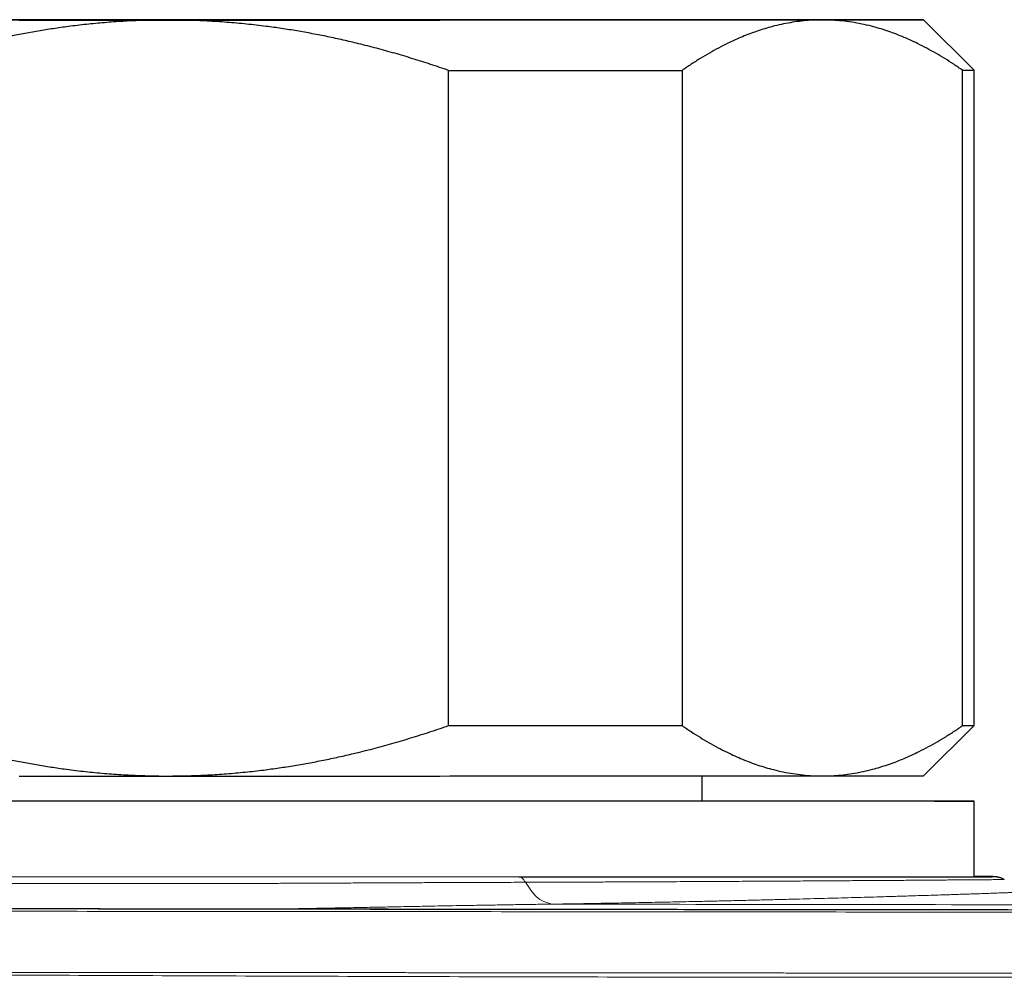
# Model space of a CAD drawing. Header units: millimetres. Extents: x 8 to 769, y 12 to 448.
# Tile 14 of 52: x 311 to 330, y 255 to 274. Entities that reach past the tile are written whole.
import ezdxf

# ---------------------------------------------------------------- set-up
doc = ezdxf.new("R2010")
doc.units = ezdxf.units.MM

msp = doc.modelspace()

# ---------------------------------------------------------------- linework, layer by layer
at = {"color": 7, "linetype": 'Continuous', "lineweight": 30}
for p, q in [((329.614, 272.895), (328.614, 273.895)), ((319.181, 259.892), (319.181, 272.892)), ((323.82, 272.893), (323.82, 259.893)), ((329.388, 259.895), (329.388, 272.895)), ((329.614, 259.895), (329.614, 272.895)), ((328.614, 258.895), (329.614, 259.895)), ((324.214, 258.395), (324.214, 258.893)), ((329.614, 256.895), (329.614, 258.395))]:
    msp.add_line(p, q, dxfattribs=at)
at = {"color": 7, "linetype": 'Continuous', "lineweight": 30, "flags": 128}
for points in [[(313.614, 273.893), (313.967, 273.893), (314.32, 273.893), (314.673, 273.893), (315.025, 273.893), (315.376, 273.893), (315.725, 273.893), (316.074, 273.893), (316.42, 273.893), (316.765, 273.893), (317.108, 273.893), (317.448, 273.893), (317.785, 273.893), (318.12, 273.893), (318.452, 273.893), (318.78, 273.893), (319.105, 273.893), (319.425, 273.893), (319.742, 273.893), (320.055, 273.893), (320.364, 273.893), (320.667, 273.893), (320.966, 273.893), (321.26, 273.893), (321.549, 273.893), (321.832, 273.893), (322.109, 273.893), (322.381, 273.893), (322.647, 273.893), (322.906, 273.893), (323.16, 273.893), (323.406, 273.893), (323.646, 273.894), (323.879, 273.894), (324.105, 273.894), (324.324, 273.894), (324.535, 273.894), (324.739, 273.894), (324.936, 273.894), (325.124, 273.894), (325.305, 273.894), (325.478, 273.894), (325.642, 273.894), (325.798, 273.894), (325.946, 273.894), (326.086, 273.894), (326.217, 273.894), (326.339, 273.894), (326.453, 273.895), (326.558, 273.895), (326.654, 273.895), (326.741, 273.895), (326.819, 273.895), (326.888, 273.895), (326.947, 273.895), (326.998, 273.895), (327.04, 273.895), (327.072, 273.895), (327.095, 273.895), (327.109, 273.895), (327.114, 273.895), (327.109, 273.896), (327.095, 273.896), (327.072, 273.896), (327.04, 273.896), (326.998, 273.896), (326.947, 273.896), (326.888, 273.896), (326.819, 273.896), (326.741, 273.896), (326.654, 273.896), (326.558, 273.896), (326.453, 273.896), (326.339, 273.896), (326.217, 273.896), (326.086, 273.897), (325.946, 273.897), (325.798, 273.897), (325.642, 273.897), (325.478, 273.897), (325.305, 273.897), (325.124, 273.897), (324.936, 273.897), (324.739, 273.897), (324.535, 273.897), (324.324, 273.897), (324.105, 273.897), (323.879, 273.897), (323.646, 273.897), (323.406, 273.897), (323.16, 273.897), (322.906, 273.898), (322.647, 273.898), (322.381, 273.898), (322.109, 273.898), (321.832, 273.898), (321.549, 273.898), (321.26, 273.898), (320.966, 273.898), (320.667, 273.898), (320.364, 273.898), (320.055, 273.898), (319.742, 273.898), (319.425, 273.898), (319.105, 273.898), (318.78, 273.898), (318.452, 273.898), (318.12, 273.898), (317.785, 273.898), (317.448, 273.898), (317.108, 273.898), (316.765, 273.898), (316.42, 273.898), (316.074, 273.898), (315.725, 273.898), (315.376, 273.898), (315.025, 273.898), (314.673, 273.898), (314.32, 273.898), (313.967, 273.898), (313.614, 273.898), (313.26, 273.898), (312.907, 273.898), (312.554, 273.898), (312.202, 273.898), (311.851, 273.898), (311.502, 273.898), (311.153, 273.898), (310.807, 273.898), (310.462, 273.898)], [(310.462, 273.893), (310.807, 273.893), (311.153, 273.893), (311.502, 273.893), (311.851, 273.893), (312.202, 273.893), (312.554, 273.893), (312.907, 273.893), (313.26, 273.893), (313.614, 273.893)], [(313.614, 273.899), (313.401, 273.899), (313.189, 273.899), (312.977, 273.899), (312.765, 273.899), (312.553, 273.899), (312.341, 273.899), (312.13, 273.899), (311.919, 273.899), (311.708, 273.899), (311.498, 273.899), (311.288, 273.899), (311.079, 273.899), (310.87, 273.899), (310.661, 273.899)], [(310.661, 273.892), (310.87, 273.892), (311.079, 273.892), (311.288, 273.892), (311.498, 273.892), (311.708, 273.892), (311.919, 273.892), (312.13, 273.892), (312.341, 273.892), (312.553, 273.892), (312.765, 273.892), (312.977, 273.892), (313.189, 273.892), (313.401, 273.892), (313.614, 273.892)], [(326.604, 273.897), (326.497, 273.897), (326.387, 273.897), (326.274, 273.897), (326.159, 273.897), (326.041, 273.897), (325.921, 273.897), (325.799, 273.897), (325.674, 273.897), (325.546, 273.897), (325.416, 273.897), (325.284, 273.897), (325.15, 273.897), (325.013, 273.898), (324.874, 273.898), (324.732, 273.898), (324.589, 273.898), (324.443, 273.898), (324.295, 273.898), (324.145, 273.898), (323.993, 273.898), (323.838, 273.898), (323.682, 273.898), (323.524, 273.898), (323.363, 273.898), (323.201, 273.898), (323.037, 273.898), (322.871, 273.898), (322.703, 273.898), (322.533, 273.898), (322.362, 273.898), (322.188, 273.898), (322.013, 273.898), (321.836, 273.898), (321.658, 273.898), (321.478, 273.898), (321.297, 273.898), (321.114, 273.898), (320.929, 273.898), (320.743, 273.898), (320.555, 273.898), (320.367, 273.898), (320.176, 273.898), (319.985, 273.898), (319.792, 273.898), (319.598, 273.898), (319.403, 273.898), (319.206, 273.898), (319.009, 273.898), (318.81, 273.898), (318.611, 273.898), (318.41, 273.898), (318.208, 273.898), (318.006, 273.898), (317.803, 273.898), (317.598, 273.899), (317.393, 273.899), (317.187, 273.899), (316.981, 273.899), (316.774, 273.899), (316.566, 273.899), (316.358, 273.899), (316.149, 273.899), (315.939, 273.899), (315.729, 273.899), (315.519, 273.899), (315.308, 273.899), (315.097, 273.899), (314.886, 273.899), (314.674, 273.899), (314.462, 273.899), (314.25, 273.899), (314.038, 273.899), (313.826, 273.899), (313.614, 273.899)], [(313.614, 273.892), (313.826, 273.892), (314.038, 273.892), (314.25, 273.892), (314.462, 273.892), (314.674, 273.892), (314.886, 273.892), (315.097, 273.892), (315.308, 273.892), (315.519, 273.892), (315.729, 273.892), (315.939, 273.892), (316.149, 273.892), (316.358, 273.892), (316.566, 273.892), (316.774, 273.892), (316.981, 273.892), (317.187, 273.892), (317.393, 273.892), (317.598, 273.892), (317.803, 273.892), (318.006, 273.892), (318.208, 273.892), (318.41, 273.892), (318.611, 273.892), (318.81, 273.892), (319.009, 273.892), (319.206, 273.893), (319.403, 273.893), (319.598, 273.893), (319.792, 273.893), (319.985, 273.893), (320.176, 273.893), (320.367, 273.893), (320.555, 273.893), (320.743, 273.893), (320.929, 273.893), (321.114, 273.893), (321.297, 273.893), (321.478, 273.893), (321.658, 273.893), (321.836, 273.893), (322.013, 273.893), (322.188, 273.893), (322.362, 273.893), (322.533, 273.893), (322.703, 273.893), (322.871, 273.893), (323.037, 273.893), (323.201, 273.893), (323.363, 273.893), (323.524, 273.893), (323.682, 273.893), (323.838, 273.893), (323.993, 273.893), (324.145, 273.893), (324.295, 273.893), (324.443, 273.893), (324.589, 273.893), (324.732, 273.893), (324.874, 273.893), (325.013, 273.893), (325.15, 273.893), (325.284, 273.893), (325.416, 273.893), (325.546, 273.894), (325.674, 273.894), (325.799, 273.894), (325.921, 273.894), (326.041, 273.894), (326.159, 273.894), (326.274, 273.894), (326.387, 273.894), (326.497, 273.894), (326.604, 273.894)], [(326.604, 273.894), (326.709, 273.894), (326.811, 273.894), (326.911, 273.894), (327.007, 273.894), (327.102, 273.894), (327.193, 273.894), (327.282, 273.894), (327.368, 273.894), (327.451, 273.894), (327.532, 273.894), (327.61, 273.894), (327.685, 273.894), (327.757, 273.894), (327.826, 273.894), (327.892, 273.894), (327.956, 273.895), (328.017, 273.895), (328.075, 273.895), (328.13, 273.895), (328.182, 273.895), (328.231, 273.895), (328.277, 273.895), (328.32, 273.895), (328.36, 273.895), (328.398, 273.895), (328.432, 273.895), (328.464, 273.895), (328.492, 273.895), (328.518, 273.895), (328.54, 273.895), (328.56, 273.895), (328.576, 273.895), (328.59, 273.895), (328.6, 273.895), (328.608, 273.895), (328.612, 273.895), (328.614, 273.895), (328.612, 273.895), (328.608, 273.896), (328.6, 273.896), (328.59, 273.896), (328.576, 273.896), (328.56, 273.896), (328.54, 273.896), (328.518, 273.896), (328.492, 273.896), (328.464, 273.896), (328.432, 273.896), (328.398, 273.896), (328.36, 273.896), (328.32, 273.896), (328.277, 273.896), (328.231, 273.896), (328.182, 273.896), (328.13, 273.896), (328.075, 273.896), (328.017, 273.896), (327.956, 273.896), (327.892, 273.896), (327.826, 273.896), (327.757, 273.897), (327.685, 273.897), (327.61, 273.897), (327.532, 273.897), (327.451, 273.897), (327.368, 273.897), (327.282, 273.897), (327.193, 273.897), (327.102, 273.897), (327.007, 273.897), (326.911, 273.897), (326.811, 273.897), (326.709, 273.897), (326.604, 273.897)], [(319.181, 272.892), (319.391, 272.892), (319.6, 272.892), (319.807, 272.892), (320.013, 272.892), (320.218, 272.892), (320.422, 272.892), (320.624, 272.892), (320.825, 272.892), (321.024, 272.892), (321.222, 272.892), (321.419, 272.892), (321.614, 272.893), (321.807, 272.893), (321.999, 272.893), (322.189, 272.893), (322.377, 272.893), (322.564, 272.893), (322.749, 272.893), (322.932, 272.893), (323.114, 272.893), (323.293, 272.893), (323.471, 272.893), (323.646, 272.893), (323.82, 272.893)], [(329.388, 272.895), (329.424, 272.895), (329.457, 272.895), (329.486, 272.895), (329.513, 272.895), (329.537, 272.895), (329.557, 272.895), (329.574, 272.895), (329.588, 272.895), (329.599, 272.895), (329.607, 272.895), (329.612, 272.895), (329.614, 272.895), (329.614, 272.895)], [(319.181, 259.892), (319.391, 259.892), (319.6, 259.892), (319.807, 259.892), (320.013, 259.892), (320.218, 259.892), (320.422, 259.892), (320.624, 259.892), (320.825, 259.892), (321.024, 259.892), (321.222, 259.892), (321.419, 259.892), (321.614, 259.893), (321.807, 259.893), (321.999, 259.893), (322.189, 259.893), (322.377, 259.893), (322.564, 259.893), (322.749, 259.893), (322.932, 259.893), (323.114, 259.893), (323.293, 259.893), (323.471, 259.893), (323.646, 259.893), (323.82, 259.893)], [(310.661, 258.892), (310.87, 258.892), (311.079, 258.892), (311.288, 258.892), (311.498, 258.892), (311.708, 258.892), (311.919, 258.892), (312.13, 258.892), (312.341, 258.892), (312.553, 258.892), (312.765, 258.892), (312.977, 258.892), (313.189, 258.892), (313.401, 258.892), (313.614, 258.892)], [(313.614, 258.892), (313.826, 258.892), (314.038, 258.892), (314.25, 258.892), (314.462, 258.892), (314.674, 258.892), (314.886, 258.892), (315.097, 258.892), (315.308, 258.892), (315.519, 258.892), (315.729, 258.892), (315.939, 258.892), (316.149, 258.892), (316.358, 258.892), (316.566, 258.892), (316.774, 258.892), (316.981, 258.892), (317.187, 258.892), (317.393, 258.892), (317.598, 258.892), (317.803, 258.892), (318.006, 258.892), (318.208, 258.892), (318.41, 258.892), (318.611, 258.892), (318.81, 258.892), (319.009, 258.892), (319.206, 258.893), (319.403, 258.893), (319.598, 258.893), (319.792, 258.893), (319.985, 258.893), (320.176, 258.893), (320.367, 258.893), (320.555, 258.893), (320.743, 258.893), (320.929, 258.893), (321.114, 258.893), (321.297, 258.893), (321.478, 258.893), (321.658, 258.893), (321.836, 258.893), (322.013, 258.893), (322.188, 258.893), (322.362, 258.893), (322.533, 258.893), (322.703, 258.893), (322.871, 258.893), (323.037, 258.893), (323.201, 258.893), (323.363, 258.893), (323.524, 258.893), (323.682, 258.893), (323.838, 258.893), (323.993, 258.893), (324.145, 258.893), (324.295, 258.893), (324.443, 258.893), (324.589, 258.893), (324.732, 258.893), (324.874, 258.893), (325.013, 258.893), (325.15, 258.893), (325.284, 258.893), (325.416, 258.893), (325.546, 258.894), (325.674, 258.894), (325.799, 258.894), (325.921, 258.894), (326.041, 258.894), (326.159, 258.894), (326.274, 258.894), (326.387, 258.894), (326.497, 258.894), (326.604, 258.894)], [(326.604, 258.894), (326.709, 258.894), (326.811, 258.894), (326.911, 258.894), (327.007, 258.894), (327.102, 258.894), (327.193, 258.894), (327.282, 258.894), (327.368, 258.894), (327.451, 258.894), (327.532, 258.894), (327.61, 258.894), (327.685, 258.894), (327.757, 258.894), (327.826, 258.894), (327.892, 258.894), (327.956, 258.895), (328.017, 258.895), (328.075, 258.895), (328.13, 258.895), (328.182, 258.895), (328.231, 258.895), (328.277, 258.895), (328.32, 258.895), (328.36, 258.895), (328.398, 258.895), (328.432, 258.895), (328.464, 258.895), (328.492, 258.895), (328.518, 258.895), (328.54, 258.895), (328.56, 258.895), (328.576, 258.895), (328.59, 258.895), (328.6, 258.895), (328.608, 258.895), (328.612, 258.895), (328.614, 258.895)], [(313.621, 258.392), (313.202, 258.392), (312.783, 258.392), (312.365, 258.392), (311.948, 258.392), (311.532, 258.392), (311.118, 258.392), (310.705, 258.392), (310.294, 258.392)], [(324.214, 258.398), (324.314, 258.398), (324.622, 258.398), (324.922, 258.398), (325.215, 258.398), (325.499, 258.398), (325.775, 258.398), (326.043, 258.398), (326.303, 258.398), (326.554, 258.397), (326.796, 258.397), (327.028, 258.397), (327.252, 258.397), (327.466, 258.397), (327.671, 258.397), (327.866, 258.397), (328.052, 258.397), (328.227, 258.397), (328.393, 258.397), (328.548, 258.397), (328.693, 258.397), (328.828, 258.396), (328.953, 258.396), (329.067, 258.396), (329.17, 258.396), (329.262, 258.396), (329.344, 258.396), (329.415, 258.396), (329.476, 258.396), (329.525, 258.396), (329.564, 258.396), (329.591, 258.396), (329.608, 258.396), (329.614, 258.395), (329.608, 258.395), (329.592, 258.395), (329.565, 258.395), (329.527, 258.395), (329.478, 258.395), (329.418, 258.395), (329.347, 258.395), (329.265, 258.395), (329.173, 258.395), (329.07, 258.395), (328.957, 258.394), (328.833, 258.394), (328.698, 258.394), (328.553, 258.394), (328.398, 258.394), (328.233, 258.394), (328.058, 258.394), (327.873, 258.394), (327.678, 258.394), (327.474, 258.394), (327.26, 258.394), (327.036, 258.394), (326.804, 258.394), (326.562, 258.393), (326.312, 258.393), (326.052, 258.393), (325.785, 258.393), (325.509, 258.393), (325.224, 258.393), (324.932, 258.393), (324.632, 258.393), (324.325, 258.393), (324.01, 258.393), (323.688, 258.393), (323.359, 258.393), (323.024, 258.393), (322.682, 258.393), (322.334, 258.393), (321.98, 258.393), (321.62, 258.393), (321.254, 258.392), (320.884, 258.392), (320.508, 258.392), (320.128, 258.392), (319.743, 258.392), (319.354, 258.392), (318.961, 258.392), (318.565, 258.392), (318.165, 258.392), (317.762, 258.392), (317.356, 258.392), (316.947, 258.392), (316.536, 258.392), (316.124, 258.392), (315.709, 258.392), (315.293, 258.392), (314.876, 258.392), (314.458, 258.392), (314.039, 258.392), (313.621, 258.392)]]:
    msp.add_lwpolyline(points, dxfattribs=at)
at = {"color": 7, "linetype": 'Continuous', "lineweight": 30}
msp.add_arc((329.412, 295.379), 35.484, 269.9614, 270.3259, dxfattribs=at)
for points, knots in [([(313.614, 273.892), (313.554, 273.892), (313.374, 273.891), (313.074, 273.884), (312.714, 273.867), (312.354, 273.841), (311.994, 273.807), (311.655, 273.766), (311.336, 273.721), (311.036, 273.673), (310.739, 273.62), (310.445, 273.562), (310.154, 273.499), (309.837, 273.425), (309.496, 273.339), (309.13, 273.238), (308.766, 273.13), (308.405, 273.015), (308.165, 272.933), (308.046, 272.892)], [0, 0, 0, 0, 0.031424, 0.094899, 0.158401, 0.221913, 0.285416, 0.348893, 0.402256, 0.455625, 0.508989, 0.561409, 0.613834, 0.666254, 0.732989, 0.799742, 0.866504, 0.933261, 1, 1, 1, 1]), ([(319.181, 272.892), (319.064, 272.933), (318.828, 273.013), (318.473, 273.126), (318.115, 273.233), (317.756, 273.332), (317.414, 273.419), (317.09, 273.496), (316.784, 273.562), (316.478, 273.622), (316.173, 273.677), (315.867, 273.725), (315.534, 273.771), (315.173, 273.813), (314.784, 273.848), (314.394, 273.873), (314.004, 273.889), (313.744, 273.891), (313.614, 273.892)], [0, 0, 0, 0, 0.065617, 0.131252, 0.19689, 0.262521, 0.328134, 0.383158, 0.438187, 0.493212, 0.547625, 0.602042, 0.656455, 0.725142, 0.793864, 0.862595, 0.931314, 1, 1, 1, 1]), ([(326.604, 273.894), (326.572, 273.894), (326.479, 273.893), (326.327, 273.885), (326.147, 273.867), (325.968, 273.841), (325.789, 273.807), (325.62, 273.766), (325.46, 273.721), (325.311, 273.673), (325.163, 273.62), (325.016, 273.562), (324.871, 273.499), (324.713, 273.425), (324.543, 273.338), (324.361, 273.238), (324.179, 273.13), (323.999, 273.015), (323.88, 272.934), (323.82, 272.893)], [0, 0, 0, 0, 0.034083, 0.097391, 0.160725, 0.224069, 0.287405, 0.350714, 0.403934, 0.457159, 0.510379, 0.562664, 0.614953, 0.667239, 0.733776, 0.800332, 0.866897, 0.933458, 1, 1, 1, 1]), ([(329.388, 272.895), (329.329, 272.935), (329.211, 273.016), (329.034, 273.128), (328.855, 273.235), (328.675, 273.334), (328.504, 273.422), (328.342, 273.498), (328.189, 273.564), (328.036, 273.624), (327.884, 273.679), (327.731, 273.727), (327.564, 273.773), (327.384, 273.815), (327.189, 273.85), (326.994, 273.875), (326.799, 273.891), (326.669, 273.893), (326.604, 273.894)], [0, 0, 0, 0, 0.0656167, 0.1312516, 0.1968903, 0.2625206, 0.3281335, 0.3831583, 0.4381873, 0.4932116, 0.5476246, 0.6020424, 0.656455, 0.7251424, 0.7938638, 0.8625954, 0.9313145, 1, 1, 1, 1]), ([(308.046, 259.892), (308.188, 259.844), (308.474, 259.746), (308.906, 259.612), (309.34, 259.487), (309.73, 259.386), (310.073, 259.304), (310.369, 259.238), (310.665, 259.178), (310.961, 259.124), (311.257, 259.075), (311.579, 259.028), (311.928, 258.985), (312.304, 258.948), (312.681, 258.92), (313.058, 258.901), (313.369, 258.893), (313.554, 258.892), (313.614, 258.892)], [0, 0, 0, 0, 0.079536, 0.159092, 0.238644, 0.318175, 0.371508, 0.424845, 0.478178, 0.530957, 0.58374, 0.636519, 0.702911, 0.769333, 0.835765, 0.902185, 0.968576, 1, 1, 1, 1]), ([(313.614, 258.892), (313.738, 258.893), (313.986, 258.895), (314.358, 258.909), (314.729, 258.932), (315.1, 258.964), (315.45, 259.003), (315.78, 259.047), (316.089, 259.094), (316.396, 259.147), (316.699, 259.205), (317, 259.269), (317.327, 259.344), (317.68, 259.432), (318.059, 259.536), (318.435, 259.647), (318.81, 259.765), (319.058, 259.85), (319.181, 259.892)], [0, 0, 0, 0, 0.065449, 0.130926, 0.196415, 0.261894, 0.327345, 0.382403, 0.437466, 0.492525, 0.54654, 0.60056, 0.654576, 0.723644, 0.792733, 0.861832, 0.930927, 1, 1, 1, 1]), ([(323.82, 259.893), (323.879, 259.853), (323.997, 259.772), (324.174, 259.659), (324.353, 259.553), (324.533, 259.453), (324.704, 259.366), (324.866, 259.29), (325.019, 259.224), (325.171, 259.163), (325.324, 259.109), (325.477, 259.061), (325.644, 259.015), (325.824, 258.973), (326.019, 258.938), (326.214, 258.913), (326.409, 258.897), (326.539, 258.895), (326.604, 258.894)], [0, 0, 0, 0, 0.0656167, 0.1312516, 0.1968903, 0.2625206, 0.3281335, 0.3831583, 0.4381873, 0.4932116, 0.5476246, 0.6020424, 0.656455, 0.7251424, 0.7938638, 0.8625954, 0.9313145, 1, 1, 1, 1]), ([(326.604, 258.894), (326.636, 258.894), (326.728, 258.895), (326.881, 258.903), (327.06, 258.92), (327.24, 258.947), (327.419, 258.981), (327.588, 259.022), (327.748, 259.067), (327.897, 259.115), (328.045, 259.168), (328.192, 259.226), (328.337, 259.289), (328.495, 259.363), (328.665, 259.449), (328.847, 259.55), (329.029, 259.658), (329.209, 259.772), (329.328, 259.854), (329.388, 259.895)], [0, 0, 0, 0, 0.034083, 0.097391, 0.160725, 0.224069, 0.287405, 0.350714, 0.403934, 0.457159, 0.510379, 0.562664, 0.614953, 0.667239, 0.733776, 0.800332, 0.866897, 0.933458, 1, 1, 1, 1]), ([(320.576, 256.892), (320.683, 256.892), (320.898, 256.892), (321.215, 256.892), (321.528, 256.892), (321.838, 256.892), (322.145, 256.893), (322.45, 256.893), (322.751, 256.893), (323.048, 256.893), (323.341, 256.893), (323.629, 256.893), (323.912, 256.893), (324.191, 256.893), (324.465, 256.893), (324.734, 256.893), (324.983, 256.893), (325.213, 256.893), (325.426, 256.893), (325.633, 256.893), (325.836, 256.893), (326.033, 256.893), (326.243, 256.893), (326.466, 256.893), (326.698, 256.893), (326.924, 256.893), (327.142, 256.894), (327.35, 256.894), (327.547, 256.894), (327.733, 256.894), (327.913, 256.894), (328.086, 256.894), (328.243, 256.894), (328.386, 256.894), (328.514, 256.894), (328.637, 256.894), (328.754, 256.894), (328.866, 256.894), (328.982, 256.894), (329.101, 256.894), (329.22, 256.894), (329.331, 256.894), (329.433, 256.895), (329.526, 256.895), (329.608, 256.895), (329.681, 256.895), (329.747, 256.895), (329.804, 256.895), (329.851, 256.895), (329.889, 256.895), (329.919, 256.895), (329.943, 256.895), (329.961, 256.895), (329.969, 256.895), (329.973, 256.895)], [0, 0, 0, 0, 0.0198805, 0.039768, 0.0596579, 0.0795454, 0.0994259, 0.1195457, 0.1396727, 0.1598022, 0.1799293, 0.200049, 0.2202444, 0.2404471, 0.2606523, 0.280855, 0.3010504, 0.3180136, 0.3349783, 0.3519415, 0.3686448, 0.3853495, 0.4020529, 0.4232872, 0.4445301, 0.465776, 0.4870189, 0.5082532, 0.5284352, 0.5486247, 0.5688167, 0.5890062, 0.6091882, 0.6261412, 0.6430957, 0.6600486, 0.6767401, 0.693433, 0.7101245, 0.7313523, 0.7525889, 0.7738283, 0.7950648, 0.8162926, 0.8363924, 0.8564997, 0.8766094, 0.8967166, 0.9168164, 0.9337002, 0.9505854, 0.9674692, 0.9840927, 1, 1, 1, 1]), ([(329.963, 256.896), (329.962, 256.896), (329.956, 256.896), (329.936, 256.896), (329.903, 256.896), (329.863, 256.896), (329.815, 256.896), (329.759, 256.896), (329.695, 256.896), (329.646, 256.896), (329.617, 256.896), (329.614, 256.896)], [0, 0, 0, 0, 0.035056, 0.175873, 0.316633, 0.450083, 0.583582, 0.717097, 0.850596, 0.984046, 1, 1, 1, 1]), ([(330.215, 256.838), (330.208, 256.842), (330.193, 256.849), (330.17, 256.86), (330.144, 256.869), (330.12, 256.877), (330.097, 256.882), (330.076, 256.887), (330.059, 256.89), (330.046, 256.892), (330.035, 256.893), (330.026, 256.894), (330.019, 256.894), (330.013, 256.895), (330.008, 256.895), (330.003, 256.895), (329.999, 256.895), (329.996, 256.895), (329.993, 256.895), (329.99, 256.895), (329.987, 256.895), (329.983, 256.896), (329.977, 256.896), (329.971, 256.896), (329.967, 256.896), (329.966, 256.896)], [0, 0, 0, 0, 0.023024, 0.052816, 0.081522, 0.108823, 0.134148, 0.156569, 0.17527, 0.190464, 0.20317, 0.214516, 0.225537, 0.23712, 0.250029, 0.26537, 0.284487, 0.309228, 0.342335, 0.388214, 0.454668, 0.558118, 0.751302, 0.974251, 1, 1, 1, 1]), ([(388.614, 256.191), (388.426, 256.191), (387.759, 256.191), (386.572, 256.192), (385.072, 256.192), (383.512, 256.193), (381.911, 256.194), (380.227, 256.195), (378.478, 256.196), (376.649, 256.197), (374.727, 256.199), (372.687, 256.2), (370.496, 256.202), (368.098, 256.204), (365.386, 256.206), (362.08, 256.209), (358.466, 256.212), (355.038, 256.215), (352.228, 256.218), (349.978, 256.219), (347.991, 256.221), (346.158, 256.222), (344.16, 256.224), (342.016, 256.225), (339.839, 256.227), (337.789, 256.228), (335.707, 256.23), (333.519, 256.231), (331.266, 256.233), (329.061, 256.235), (326.9, 256.237), (324.779, 256.239), (322.697, 256.242), (320.745, 256.244), (318.938, 256.246), (317.234, 256.248), (315.527, 256.25), (313.785, 256.252), (312.037, 256.254), (310.283, 256.257), (308.522, 256.259), (306.754, 256.262), (304.98, 256.264), (303.2, 256.267), (301.412, 256.27), (300.072, 256.272), (299.328, 256.274), (299.182, 256.274)], [0, 0, 0, 0, 0.006279, 0.022378, 0.039811, 0.056565, 0.074722, 0.093501, 0.113018, 0.1334, 0.154818, 0.177508, 0.20182, 0.228303, 0.257936, 0.292785, 0.33921, 0.37914, 0.407778, 0.433459, 0.454623, 0.474405, 0.494933, 0.521631, 0.546331, 0.56792, 0.590415, 0.616147, 0.641325, 0.665968, 0.69012, 0.713818, 0.737095, 0.759979, 0.779315, 0.79771, 0.817124, 0.836605, 0.856157, 0.875781, 0.895478, 0.915249, 0.935095, 0.955017, 0.975017, 0.995096, 1, 1, 1, 1])]:
    msp.add_open_spline(points, degree=3, knots=knots, dxfattribs=at)
at = {"color": 252, "linetype": 'Continuous', "lineweight": 0}
for points, knots in [([(305.131, 256.893), (305.231, 256.892), (305.43, 256.892), (305.733, 256.892), (306.04, 256.892), (306.35, 256.892), (306.665, 256.892), (306.984, 256.892), (307.307, 256.892), (307.634, 256.892), (307.963, 256.892), (308.299, 256.892), (308.641, 256.892), (308.99, 256.892), (309.342, 256.892), (309.696, 256.892), (310.032, 256.892), (310.351, 256.892), (310.652, 256.892), (310.953, 256.892), (311.252, 256.892), (311.551, 256.892), (311.878, 256.892), (312.233, 256.892), (312.615, 256.892), (312.999, 256.892), (313.382, 256.892), (313.76, 256.892), (314.132, 256.892), (314.499, 256.892), (314.865, 256.892), (315.23, 256.892), (315.575, 256.892), (315.9, 256.892), (316.205, 256.892), (316.507, 256.892), (316.807, 256.892), (317.104, 256.892), (317.427, 256.892), (317.774, 256.892), (318.147, 256.892), (318.517, 256.892), (318.884, 256.892), (319.24, 256.892), (319.584, 256.892), (319.918, 256.892), (320.249, 256.892), (320.467, 256.892), (320.576, 256.892)], [0, 0, 0, 0, 0.021585, 0.043178, 0.064772, 0.086365, 0.10795, 0.129788, 0.151635, 0.173484, 0.19533, 0.217169, 0.239828, 0.262496, 0.285167, 0.307835, 0.330495, 0.349529, 0.368565, 0.387599, 0.406337, 0.425077, 0.443815, 0.467634, 0.491463, 0.515295, 0.539123, 0.562943, 0.585717, 0.608499, 0.631284, 0.654066, 0.67684, 0.695968, 0.715099, 0.734227, 0.753066, 0.771905, 0.790743, 0.814702, 0.838671, 0.862643, 0.886612, 0.910571, 0.932925, 0.955285, 0.977645, 1, 1, 1, 1]), ([(330.215, 256.838), (330.215, 256.838), (330.214, 256.838), (330.205, 256.838), (330.189, 256.838), (330.166, 256.838), (330.138, 256.837), (330.101, 256.837), (330.054, 256.837), (329.996, 256.836), (329.93, 256.835), (329.854, 256.835), (329.77, 256.834), (329.684, 256.833), (329.597, 256.833), (329.511, 256.832), (329.415, 256.831), (329.307, 256.831), (329.188, 256.83), (329.061, 256.829), (328.931, 256.828), (328.799, 256.827), (328.665, 256.826), (328.517, 256.825), (328.354, 256.823), (328.173, 256.822), (327.985, 256.821), (327.789, 256.82), (327.585, 256.818), (327.388, 256.817), (327.2, 256.816), (327.021, 256.815), (326.828, 256.813), (326.62, 256.812), (326.396, 256.811), (326.166, 256.809), (325.937, 256.808), (325.711, 256.807), (325.487, 256.805), (325.255, 256.804), (325.014, 256.803), (324.763, 256.801), (324.508, 256.8), (324.247, 256.799), (323.982, 256.797), (323.711, 256.796), (323.436, 256.795), (323.149, 256.793), (322.848, 256.792), (322.534, 256.791), (322.216, 256.789), (321.893, 256.788), (321.582, 256.787), (321.283, 256.786), (320.997, 256.785), (320.805, 256.784), (320.708, 256.784)], [0, 0, 0, 0, 0.014404, 0.033342, 0.052276, 0.069474, 0.086674, 0.103873, 0.124359, 0.144855, 0.165358, 0.18586, 0.206357, 0.226843, 0.243215, 0.259588, 0.27596, 0.294942, 0.313929, 0.332916, 0.351898, 0.369144, 0.38639, 0.403635, 0.424092, 0.444559, 0.465032, 0.485505, 0.505972, 0.526429, 0.542777, 0.559127, 0.575475, 0.594432, 0.613394, 0.632355, 0.651312, 0.668536, 0.685761, 0.702984, 0.721163, 0.739346, 0.757529, 0.775708, 0.794012, 0.81232, 0.830628, 0.848931, 0.868891, 0.888858, 0.908827, 0.928794, 0.948753, 0.965835, 0.982918, 1, 1, 1, 1]), ([(329.973, 256.895), (329.973, 256.895), (329.978, 256.895), (329.982, 256.895), (329.984, 256.895), (329.978, 256.896), (329.968, 256.896), (329.963, 256.896)], [0, 0, 0, 0, 0.009503, 0.229639, 0.509577, 0.789628, 1, 1, 1, 1]), ([(320.708, 256.784), (320.633, 256.783), (320.482, 256.783), (320.253, 256.782), (320.023, 256.781), (319.745, 256.78), (319.417, 256.779), (319.039, 256.778), (318.658, 256.776), (318.274, 256.774), (317.894, 256.773), (317.518, 256.771), (317.148, 256.769), (316.775, 256.767), (316.442, 256.766), (316.15, 256.764), (315.849, 256.763), (315.5, 256.762), (315.102, 256.761), (314.702, 256.759), (314.309, 256.758), (313.92, 256.758), (313.538, 256.757), (313.154, 256.757), (312.768, 256.757), (312.381, 256.758), (311.984, 256.758), (311.578, 256.759), (311.164, 256.76), (310.751, 256.762), (310.342, 256.763), (309.935, 256.765), (309.531, 256.767), (309.131, 256.769), (308.739, 256.771), (308.356, 256.773), (307.981, 256.775), (307.608, 256.777), (307.237, 256.779), (306.867, 256.781), (306.498, 256.783), (306.131, 256.785), (305.766, 256.786), (305.452, 256.788), (305.189, 256.789), (305.046, 256.789), (304.974, 256.79)], [0, 0, 0, 0, 0.015229, 0.030458, 0.0457, 0.060943, 0.085402, 0.109873, 0.134346, 0.158817, 0.183276, 0.206434, 0.229598, 0.252763, 0.275921, 0.291448, 0.306976, 0.331364, 0.35576, 0.380155, 0.404543, 0.427823, 0.451107, 0.474388, 0.498029, 0.521674, 0.545315, 0.570769, 0.596231, 0.621693, 0.647146, 0.672414, 0.697689, 0.722964, 0.748232, 0.772356, 0.796483, 0.820607, 0.845131, 0.869658, 0.894182, 0.919275, 0.944372, 0.969465, 0.984733, 1, 1, 1, 1]), ([(321.236, 256.35), (321.128, 256.38), (320.938, 256.433), (320.778, 256.677), (320.708, 256.784)], [0, 0, 0, 0, 0.564001, 1, 1, 1, 1]), ([(331.144, 256.609), (331.144, 256.609), (331.143, 256.609), (331.133, 256.609), (331.115, 256.608), (331.092, 256.607), (331.067, 256.606), (331.042, 256.605), (331.014, 256.604), (330.976, 256.603), (330.926, 256.601), (330.862, 256.598), (330.789, 256.596), (330.717, 256.593), (330.648, 256.59), (330.584, 256.588), (330.517, 256.586), (330.447, 256.583), (330.374, 256.58), (330.299, 256.578), (330.221, 256.575), (330.125, 256.572), (330.01, 256.568), (329.873, 256.563), (329.728, 256.558), (329.593, 256.553), (329.47, 256.549), (329.361, 256.546), (329.249, 256.542), (329.113, 256.537), (328.95, 256.532), (328.758, 256.526), (328.557, 256.52), (328.372, 256.514), (328.203, 256.509), (328.054, 256.504), (327.901, 256.5), (327.717, 256.494), (327.499, 256.488), (327.245, 256.481), (326.983, 256.474), (326.714, 256.466), (326.436, 256.459), (326.15, 256.451), (325.855, 256.444), (325.552, 256.436), (325.242, 256.429), (324.924, 256.421), (324.599, 256.414), (324.309, 256.407), (324.058, 256.402), (323.847, 256.398), (323.633, 256.393), (323.403, 256.389), (323.156, 256.384), (322.892, 256.379), (322.624, 256.374), (322.352, 256.369), (322.078, 256.364), (321.8, 256.359), (321.523, 256.355), (321.337, 256.352), (321.246, 256.35)], [0, 0, 0, 0, 0.014138, 0.033295, 0.052485, 0.071675, 0.084409, 0.097143, 0.109887, 0.122631, 0.142302, 0.161973, 0.181679, 0.201386, 0.214792, 0.228198, 0.241615, 0.255032, 0.267832, 0.280631, 0.293441, 0.306251, 0.32554, 0.34483, 0.364154, 0.383479, 0.396299, 0.40912, 0.421951, 0.434781, 0.454624, 0.474467, 0.494348, 0.51423, 0.527772, 0.541314, 0.554868, 0.568423, 0.589222, 0.610024, 0.630824, 0.651727, 0.672634, 0.693537, 0.714705, 0.735876, 0.757043, 0.778322, 0.799604, 0.820883, 0.834071, 0.847258, 0.860457, 0.873656, 0.889465, 0.905275, 0.921105, 0.936935, 0.952827, 0.96872, 0.984634, 1, 1, 1, 1]), ([(388.614, 256.191), (388.414, 256.191), (387.414, 256.191), (385.614, 256.192), (383.214, 256.193), (380.815, 256.194), (378.415, 256.196), (375.749, 256.198), (372.816, 256.2), (369.617, 256.202), (365.884, 256.205), (361.619, 256.209), (357.218, 256.213), (353.217, 256.217), (349.612, 256.22), (346.017, 256.222), (342.386, 256.225), (338.885, 256.227), (334.903, 256.23), (332.713, 256.232), (326.795, 256.237), (329.197, 256.235), (323.261, 256.241), (321.384, 256.243), (318.347, 256.246), (315.999, 256.249), (313.182, 256.252), (309.986, 256.257), (306.383, 256.262), (302.782, 256.268), (300.382, 256.272), (299.182, 256.274)], [0, 0, 0, 0, 0.006699, 0.033526, 0.060353, 0.08718, 0.114007, 0.140835, 0.176604, 0.212373, 0.248142, 0.301796, 0.355451, 0.395733, 0.436015, 0.476297, 0.51658, 0.556862, 0.597144, 0.637427, 0.67771, 0.677711, 0.717993, 0.758275, 0.785131, 0.811987, 0.838842, 0.879131, 0.91942, 0.95971, 1, 1, 1, 1]), ([(321.236, 256.35), (321.236, 256.35), (321.13, 256.349), (320.918, 256.346), (320.596, 256.341), (320.271, 256.336), (319.942, 256.33), (319.629, 256.325), (319.331, 256.32), (319.05, 256.315), (318.722, 256.309), (318.348, 256.301), (317.947, 256.294), (317.566, 256.286), (317.205, 256.279), (316.842, 256.272), (316.479, 256.266), (316.104, 256.259), (315.763, 256.254), (315.543, 256.251), (315.455, 256.25)], [0, 0, 0, 0, 0.00001, 0.058382, 0.116779, 0.175187, 0.233592, 0.291971, 0.341025, 0.390084, 0.439139, 0.511424, 0.583709, 0.644921, 0.706152, 0.767389, 0.82862, 0.889832, 0.955938, 1, 1, 1, 1]), ([(369.614, 256.301), (364.934, 256.304), (355.576, 256.309), (339.447, 256.325), (328.004, 256.341), (321.236, 256.35)], [0, 0, 0, 0, 0.2900576, 0.5801152, 1, 1, 1, 1]), ([(296.945, 256.216), (297.989, 256.215), (300.075, 256.215), (303.206, 256.213), (306.336, 256.211), (309.466, 256.209), (312.595, 256.207), (315.725, 256.204), (318.855, 256.202), (323.028, 256.198), (328.244, 256.193), (333.807, 256.188), (338.675, 256.184), (342.848, 256.18), (346.785, 256.177), (350.487, 256.174), (353.953, 256.171), (357.563, 256.168), (361.318, 256.165), (365.216, 256.161), (369.115, 256.158), (372.581, 256.154), (375.613, 256.152), (378.213, 256.15), (380.813, 256.148), (383.124, 256.147), (385.146, 256.147), (386.88, 256.146), (388.036, 256.146), (388.614, 256.146)], [0, 0, 0, 0, 0.0341412, 0.0682823, 0.1024243, 0.1365663, 0.1707098, 0.2048534, 0.2389971, 0.2731409, 0.3414229, 0.4097049, 0.4552263, 0.5007477, 0.546269, 0.5840792, 0.6218893, 0.6596994, 0.7022356, 0.7447718, 0.787308, 0.8298442, 0.8582013, 0.8865583, 0.9149177, 0.9432771, 0.9621847, 0.9810924, 1, 1, 1, 1]), ([(296.929, 255.004), (297.081, 255.004), (297.384, 255.004), (297.834, 255.004), (298.275, 255.004), (298.708, 255.004), (299.135, 255.004), (299.556, 255.003), (299.971, 255.003), (300.458, 255.003), (301.016, 255.003), (301.644, 255.002), (302.265, 255.002), (302.966, 255.002), (303.75, 255.001), (304.615, 255.001), (305.478, 255), (306.342, 255), (307.099, 254.999), (307.752, 254.999), (308.299, 254.998), (308.851, 254.998), (309.408, 254.998), (309.969, 254.997), (310.538, 254.997), (311.114, 254.996), (311.674, 254.996), (312.219, 254.995), (312.749, 254.995), (313.288, 254.995), (313.796, 254.994), (314.274, 254.994), (314.721, 254.993), (315.175, 254.993), (315.623, 254.993), (316.066, 254.992), (316.502, 254.992), (316.948, 254.992), (317.37, 254.991), (317.767, 254.991), (318.14, 254.991), (318.519, 254.99), (318.909, 254.99), (319.31, 254.99), (319.723, 254.989), (320.145, 254.989), (320.578, 254.988), (321.021, 254.988), (321.475, 254.988), (321.92, 254.987), (322.355, 254.987), (322.78, 254.987), (323.213, 254.986), (323.654, 254.986), (324.101, 254.985), (324.554, 254.985), (325.01, 254.984), (325.453, 254.984), (325.881, 254.984), (326.291, 254.983), (326.697, 254.983), (327.099, 254.983), (327.493, 254.982), (327.881, 254.982), (328.259, 254.982), (328.628, 254.981), (328.986, 254.981), (329.335, 254.981), (329.673, 254.98), (330, 254.98), (330.315, 254.98), (330.62, 254.979), (330.916, 254.979), (331.222, 254.979), (331.538, 254.979), (331.863, 254.978), (332.181, 254.978), (332.492, 254.978), (332.797, 254.977), (333.147, 254.977), (333.541, 254.977), (333.979, 254.976), (334.408, 254.976), (334.83, 254.976), (335.246, 254.975), (335.658, 254.975), (336.112, 254.974), (336.61, 254.974), (337.152, 254.973), (337.694, 254.973), (338.238, 254.973), (338.786, 254.972), (339.276, 254.972), (339.709, 254.971), (340.085, 254.971), (340.467, 254.971), (340.827, 254.97), (341.167, 254.97), (341.484, 254.97), (341.809, 254.969), (342.11, 254.969), (342.387, 254.969), (342.64, 254.969), (342.898, 254.969), (343.163, 254.968), (343.434, 254.968), (343.713, 254.968), (343.993, 254.968), (344.273, 254.967), (344.553, 254.967), (344.842, 254.967), (345.14, 254.967), (345.446, 254.967), (345.783, 254.966), (346.15, 254.966), (346.546, 254.966), (346.949, 254.965), (347.358, 254.965), (347.811, 254.965), (348.306, 254.964), (348.841, 254.964), (349.386, 254.963), (349.938, 254.963), (350.497, 254.963), (351.046, 254.962), (351.588, 254.962), (352.123, 254.961), (352.652, 254.961), (353.176, 254.96), (353.742, 254.96), (354.351, 254.96), (355.005, 254.959), (355.661, 254.958), (356.322, 254.958), (356.952, 254.957), (357.553, 254.957), (358.125, 254.956), (358.705, 254.956), (359.294, 254.955), (359.891, 254.955), (360.611, 254.954), (361.452, 254.953), (362.412, 254.952), (363.362, 254.951), (364.297, 254.951), (365.216, 254.95), (366.127, 254.949), (367.027, 254.948), (367.913, 254.947), (368.786, 254.946), (369.645, 254.945), (370.498, 254.945), (371.465, 254.944), (372.547, 254.943), (373.746, 254.942), (374.942, 254.941), (376.14, 254.94), (377.226, 254.939), (378.203, 254.939), (379.07, 254.938), (379.943, 254.937), (380.823, 254.937), (381.71, 254.937), (382.605, 254.936), (383.539, 254.936), (384.513, 254.935), (385.527, 254.935), (386.55, 254.935), (387.58, 254.935), (388.269, 254.935), (388.614, 254.935)], [0, 0, 0, 0, 0.004999, 0.0099, 0.014707, 0.01943, 0.024081, 0.028667, 0.033194, 0.037669, 0.044607, 0.05145, 0.058214, 0.064915, 0.074405, 0.083834, 0.093235, 0.102642, 0.112086, 0.118022, 0.123992, 0.130006, 0.136072, 0.142198, 0.148394, 0.15467, 0.161037, 0.166725, 0.172502, 0.178377, 0.18436, 0.189146, 0.194012, 0.198965, 0.204014, 0.208682, 0.213442, 0.218301, 0.223266, 0.227248, 0.231305, 0.235442, 0.239664, 0.244065, 0.248566, 0.253171, 0.257887, 0.262719, 0.26767, 0.272744, 0.277285, 0.28192, 0.286645, 0.291454, 0.296338, 0.301281, 0.306269, 0.311278, 0.315775, 0.320253, 0.324693, 0.329076, 0.333388, 0.337615, 0.341747, 0.345767, 0.349679, 0.353482, 0.357175, 0.360758, 0.364172, 0.367489, 0.370714, 0.373858, 0.377503, 0.381053, 0.384518, 0.387906, 0.391225, 0.394482, 0.399363, 0.404133, 0.40881, 0.41341, 0.417945, 0.422428, 0.42687, 0.432808, 0.438716, 0.444619, 0.450541, 0.456507, 0.462545, 0.466585, 0.47068, 0.474842, 0.479082, 0.482479, 0.485941, 0.489479, 0.493102, 0.495797, 0.498549, 0.501364, 0.504247, 0.507207, 0.51025, 0.513385, 0.516347, 0.519402, 0.522555, 0.525805, 0.529152, 0.532588, 0.536819, 0.54115, 0.545558, 0.550017, 0.554504, 0.560384, 0.566232, 0.572018, 0.578207, 0.584297, 0.59029, 0.596195, 0.602023, 0.607788, 0.613504, 0.619186, 0.626305, 0.633424, 0.64057, 0.647772, 0.655055, 0.661204, 0.667438, 0.673766, 0.680191, 0.686707, 0.693296, 0.703741, 0.714232, 0.724705, 0.734823, 0.744854, 0.754784, 0.764608, 0.774328, 0.783781, 0.793151, 0.802449, 0.811687, 0.824805, 0.837863, 0.8509, 0.863949, 0.877046, 0.886448, 0.895903, 0.905421, 0.915012, 0.924685, 0.934446, 0.944301, 0.955251, 0.966312, 0.977473, 0.988712, 1, 1, 1, 1]), ([(388.614, 254.906), (387.914, 254.906), (386.514, 254.906), (384.414, 254.905), (382.314, 254.905), (380.214, 254.904), (378.114, 254.904), (376.014, 254.903), (373.914, 254.903), (371.115, 254.902), (367.543, 254.902), (363.198, 254.905), (358.78, 254.911), (354.363, 254.919), (349.945, 254.927), (345.527, 254.928), (341.109, 254.922), (336.691, 254.912), (332.764, 254.903), (329.328, 254.899), (326.383, 254.899), (323.437, 254.902), (320.492, 254.908), (317.547, 254.916), (314.602, 254.926), (311.657, 254.938), (308.711, 254.95), (305.766, 254.963), (302.82, 254.975), (299.875, 254.987), (297.911, 254.993), (296.929, 254.996)], [0, 0, 0, 0, 0.0229, 0.0458, 0.0687, 0.091599, 0.1145, 0.1374, 0.160302, 0.183204, 0.229009, 0.277195, 0.325382, 0.373568, 0.421754, 0.469941, 0.518128, 0.566315, 0.614501, 0.646625, 0.67875, 0.710874, 0.742999, 0.775123, 0.807247, 0.839372, 0.871497, 0.903622, 0.935747, 0.967874, 1, 1, 1, 1])]:
    msp.add_open_spline(points, degree=3, knots=knots, dxfattribs=at)
msp.add_open_spline([(320.708, 256.784), (320.688, 256.815), (320.648, 256.878), (320.6, 256.887), (320.576, 256.892)], degree=3, dxfattribs=at)

doc.saveas('drawing.dxf')
